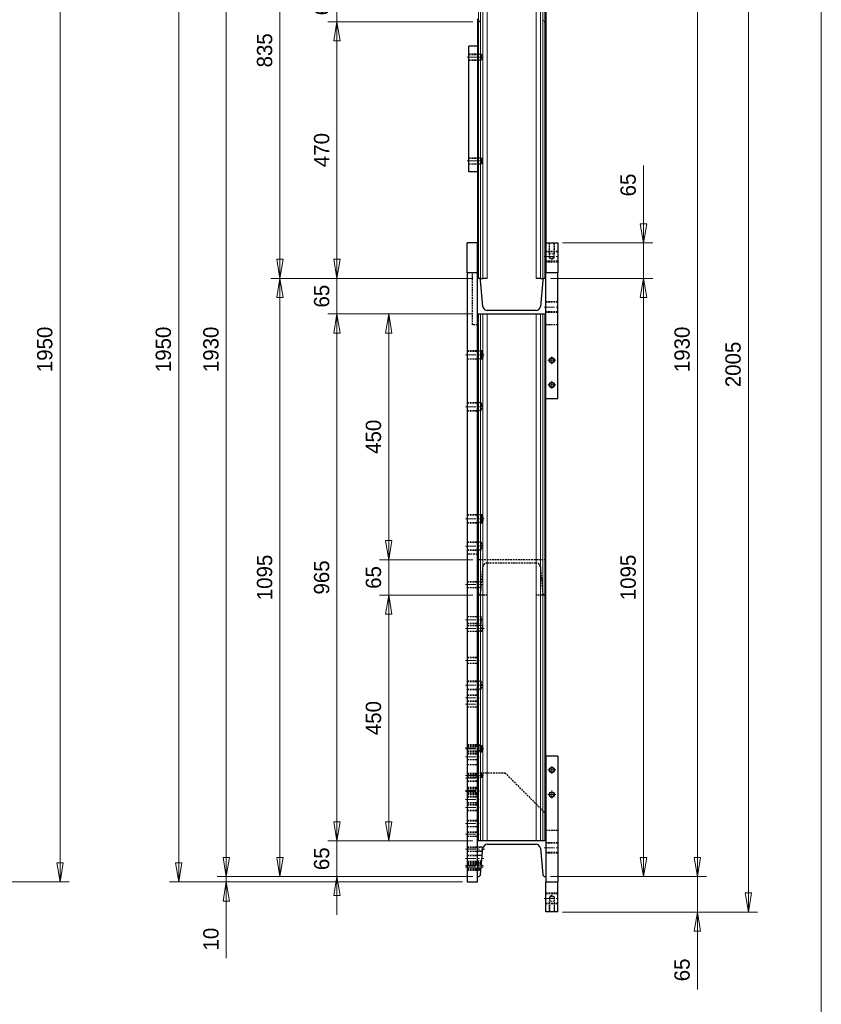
# Model space of a CAD drawing. Header units: millimetres. Extents: x -62 to 6744, y -106 to 4796.
# Tile 18 of 22: x 5173 to 6640, y 1320 to 3122. Entities that reach past the tile are written whole.
import ezdxf

# ---------------------------------------------------------------- set-up
doc = ezdxf.new("R2010")
doc.units = ezdxf.units.MM
doc.linetypes.add('CENTER2', pattern=[28.575, 19.05, -3.175, 3.175, -3.175])
doc.linetypes.add('HIDDEN2', pattern=[4.7625, 3.175, -1.5875])
doc.layers.get('0').update_dxf_attribs({"color": 157, "lineweight": 0})
doc.styles.add('Default', font='txt')
doc.dimstyles.new('Default', dxfattribs={"dimtxt": 3.5, "dimasz": 4.375, "dimexe": 2.1, "dimexo": 1.05, "dimgap": 1.75, "dimtad": 1, "dimdsep": 46, "dimtxsty": 'Default', "dimblk": 'CLOSED', "dimcen": 0.09, "dimclrt": 13, "dimadec": 0, "dimazin": 0, "dimtfac": 0.4, "dimtdec": 3, "dimtmove": 0, "dimatfit": 3, "dimldrblk": 'CLOSED', "dimfxl": 10.01, "dimtolj": 1, "dimarcsym": 0})

# ---------------------------------------------------------------- blocks, each defined once
blk = doc.blocks.new('_Closed')
at = {"color": 0, "linetype": 'ByBlock', "lineweight": -2}
for p, q in [((-1, 0.166667), (0, 0)), ((-1, 0.166667), (-1, -0.166667)), ((0, 0), (-1, -0.166667)), ((0, 0), (-1, 0))]:
    blk.add_line(p, q, dxfattribs=at)
blk = doc.blocks.new('*D25')
at = {"color": 0, "linetype": 'Continuous', "lineweight": -2}
for p, q in [((3798.4, 3493.8), (5263.7, 3493.8)), ((5246.9, 3458.8), (5246.9, 1578.8)), ((4833.4, 1543.8), (5263.7, 1543.8))]:
    blk.add_line(p, q, dxfattribs=at)
at = {"layer": 'Defpoints', "color": 0}
for p in [(3790, 3493.8), (4825, 1543.8), (5246.9, 1543.8)]:
    blk.add_point(p, dxfattribs=at)
at = {"color": 0, "lineweight": -2, "xscale": 35, "yscale": 35, "zscale": 35}
for p, rotation in [((5246.9, 3493.8), 90), ((5246.9, 1543.8), 270)]:
    blk.add_blockref('_Closed', p, dxfattribs=dict(at, rotation=rotation))
at = {"color": 13, "lineweight": 0, "insert": (5218.9, 2518.8), "char_height": 28, "attachment_point": 5, "rotation": 90, "style": 'Default'}
blk.add_mtext('\\A1;1950', dxfattribs=at)
blk = doc.blocks.new('*D53')
at = {"color": 0, "linetype": 'Continuous', "lineweight": -2}
for p, q in [((5551, 1588.8), (5551, 1623.8)), ((6002.4, 1553.8), (5534.2, 1553.8)), ((5551, 1553.8), (5551, 1543.8)), ((5983.4, 1543.8), (5534.2, 1543.8)), ((5551, 1543.8), (5551, 1404.5)), ((5551, 1508.8), (5551, 1473.8))]:
    blk.add_line(p, q, dxfattribs=at)
at = {"layer": 'Defpoints', "color": 0}
for p in [(6010.8, 1553.8), (5551, 1543.8), (5991.8, 1543.8)]:
    blk.add_point(p, dxfattribs=at)
at = {"color": 0, "lineweight": -2, "xscale": 35, "yscale": 35, "zscale": 35}
for p, rotation in [((5551, 1553.8), 270), ((5551, 1543.8), 90)]:
    blk.add_blockref('_Closed', p, dxfattribs=dict(at, rotation=rotation))
at = {"color": 13, "lineweight": 0, "insert": (5523, 1439.1), "char_height": 28, "attachment_point": 5, "rotation": 90, "style": 'Default'}
blk.add_mtext('\\A1;10', dxfattribs=at)
blk = doc.blocks.new('*D54')
at = {"color": 0, "linetype": 'Continuous', "lineweight": -2}
for p, q in [((6002.4, 2648.8), (5632.4, 2648.8)), ((5649.2, 1588.8), (5649.2, 2613.8)), ((6002.4, 1553.8), (5632.4, 1553.8))]:
    blk.add_line(p, q, dxfattribs=at)
at = {"layer": 'Defpoints', "color": 0}
for p in [(5649.2, 2648.8), (6010.8, 2648.8), (6010.8, 1553.8)]:
    blk.add_point(p, dxfattribs=at)
at = {"color": 0, "lineweight": -2, "xscale": 35, "yscale": 35, "zscale": 35}
for p, rotation in [((5649.2, 2648.8), 90), ((5649.2, 1553.8), 270)]:
    blk.add_blockref('_Closed', p, dxfattribs=dict(at, rotation=rotation))
at = {"color": 13, "lineweight": 0, "insert": (5621.2, 2101.3), "char_height": 28, "attachment_point": 5, "rotation": 90, "style": 'Default'}
blk.add_mtext('\\A1;1095', dxfattribs=at)
blk = doc.blocks.new('*D55')
at = {"color": 0, "linetype": 'Continuous', "lineweight": -2}
for p, q in [((6002.4, 3483.8), (5632.4, 3483.8)), ((5649.2, 2683.8), (5649.2, 3448.8)), ((6002.4, 2648.8), (5632.4, 2648.8))]:
    blk.add_line(p, q, dxfattribs=at)
at = {"layer": 'Defpoints', "color": 0}
for p in [(5649.2, 3483.8), (6010.8, 3483.8), (6010.8, 2648.8)]:
    blk.add_point(p, dxfattribs=at)
at = {"color": 0, "lineweight": -2, "xscale": 35, "yscale": 35, "zscale": 35}
for p, rotation in [((5649.2, 3483.8), 89.99999689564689), ((5649.2, 2648.8), 269.9999968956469)]:
    blk.add_blockref('_Closed', p, dxfattribs=dict(at, rotation=rotation))
at = {"color": 13, "lineweight": 0, "insert": (5621.2, 3066.3), "char_height": 28, "attachment_point": 5, "rotation": 90, "style": 'Default'}
blk.add_mtext('\\A1;835', dxfattribs=at)
blk = doc.blocks.new('*D57')
at = {"color": 0, "linetype": 'Continuous', "lineweight": -2}
for p, q in [((6002.4, 3483.8), (5534.2, 3483.8)), ((5551, 3448.8), (5551, 1588.8)), ((6002.4, 1553.8), (5534.2, 1553.8))]:
    blk.add_line(p, q, dxfattribs=at)
at = {"layer": 'Defpoints', "color": 0}
for p in [(6010.8, 3483.8), (5551, 1553.8), (6010.8, 1553.8)]:
    blk.add_point(p, dxfattribs=at)
at = {"color": 0, "lineweight": -2, "xscale": 35, "yscale": 35, "zscale": 35}
for p, rotation in [((5551, 3483.8), 89.99999865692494), ((5551, 1553.8), 269.999998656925)]:
    blk.add_blockref('_Closed', p, dxfattribs=dict(at, rotation=rotation))
at = {"color": 13, "lineweight": 0, "insert": (5523, 2518.8), "char_height": 28, "attachment_point": 5, "rotation": 90, "style": 'Default'}
blk.add_mtext('\\A1;1930', dxfattribs=at)
blk = doc.blocks.new('*D58')
at = {"color": 0, "linetype": 'Continuous', "lineweight": -2}
for p, q in [((5753.6, 1653.8), (5753.6, 1688.8)), ((6002.4, 1618.8), (5736.8, 1618.8)), ((5753.6, 1553.8), (5753.6, 1618.8)), ((6002.4, 1553.8), (5736.8, 1553.8)), ((5753.6, 1518.8), (5753.6, 1483.8))]:
    blk.add_line(p, q, dxfattribs=at)
at = {"layer": 'Defpoints', "color": 0}
for p in [(5753.6, 1618.8), (6010.8, 1618.8), (6010.8, 1553.8)]:
    blk.add_point(p, dxfattribs=at)
at = {"color": 0, "lineweight": -2, "xscale": 35, "yscale": 35, "zscale": 35}
for p, rotation in [((5753.6, 1618.8), 270), ((5753.6, 1553.8), 90)]:
    blk.add_blockref('_Closed', p, dxfattribs=dict(at, rotation=rotation))
at = {"color": 13, "lineweight": 0, "insert": (5725.6, 1586.3), "char_height": 28, "attachment_point": 5, "rotation": 90, "style": 'Default'}
blk.add_mtext('\\A1;65', dxfattribs=at)
blk = doc.blocks.new('*D59')
at = {"color": 0, "linetype": 'Continuous', "lineweight": -2}
for p, q in [((6002.4, 2583.8), (5736.8, 2583.8)), ((5753.6, 1653.8), (5753.6, 2548.8)), ((6002.4, 1618.8), (5736.8, 1618.8))]:
    blk.add_line(p, q, dxfattribs=at)
at = {"layer": 'Defpoints', "color": 0}
for p in [(5753.6, 2583.8), (6010.8, 2583.8), (6010.8, 1618.8)]:
    blk.add_point(p, dxfattribs=at)
at = {"color": 0, "lineweight": -2, "xscale": 35, "yscale": 35, "zscale": 35}
for p, rotation in [((5753.6, 2583.8), 90), ((5753.6, 1618.8), 270)]:
    blk.add_blockref('_Closed', p, dxfattribs=dict(at, rotation=rotation))
at = {"color": 13, "lineweight": 0, "insert": (5725.6, 2101.3), "char_height": 28, "attachment_point": 5, "rotation": 90, "style": 'Default'}
blk.add_mtext('\\A1;965', dxfattribs=at)
blk = doc.blocks.new('*D60')
at = {"color": 0, "linetype": 'Continuous', "lineweight": -2}
for p, q in [((5753.6, 2683.8), (5753.6, 2718.8)), ((6002.4, 2648.8), (5736.8, 2648.8)), ((5753.6, 2583.8), (5753.6, 2648.8)), ((6002.4, 2583.8), (5736.8, 2583.8)), ((5753.6, 2548.8), (5753.6, 2513.8))]:
    blk.add_line(p, q, dxfattribs=at)
at = {"layer": 'Defpoints', "color": 0}
for p in [(5753.6, 2648.8), (6010.8, 2648.8), (6010.8, 2583.8)]:
    blk.add_point(p, dxfattribs=at)
at = {"color": 0, "lineweight": -2, "xscale": 35, "yscale": 35, "zscale": 35}
for p, rotation in [((5753.6, 2648.8), 270), ((5753.6, 2583.8), 90)]:
    blk.add_blockref('_Closed', p, dxfattribs=dict(at, rotation=rotation))
at = {"color": 13, "lineweight": 0, "insert": (5725.6, 2616.3), "char_height": 28, "attachment_point": 5, "rotation": 90, "style": 'Default'}
blk.add_mtext('\\A1;65', dxfattribs=at)
blk = doc.blocks.new('*D61')
at = {"color": 0, "linetype": 'Continuous', "lineweight": -2}
for p, q in [((6002.4, 2068.8), (5831.6, 2068.8)), ((5848.4, 1653.8), (5848.4, 2033.8)), ((6002.4, 1618.8), (5831.6, 1618.8))]:
    blk.add_line(p, q, dxfattribs=at)
at = {"layer": 'Defpoints', "color": 0}
for p in [(5848.4, 2068.8), (6010.8, 2068.8), (6010.8, 1618.8)]:
    blk.add_point(p, dxfattribs=at)
at = {"color": 0, "lineweight": -2, "xscale": 35, "yscale": 35, "zscale": 35}
for p, rotation in [((5848.4, 2068.8), 89.99999963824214), ((5848.4, 1618.8), 269.9999996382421)]:
    blk.add_blockref('_Closed', p, dxfattribs=dict(at, rotation=rotation))
at = {"color": 13, "lineweight": 0, "insert": (5820.4, 1843.8), "char_height": 28, "attachment_point": 5, "rotation": 90, "style": 'Default'}
blk.add_mtext('\\A1;450', dxfattribs=at)
blk = doc.blocks.new('*D62')
at = {"color": 0, "linetype": 'Continuous', "lineweight": -2}
for p, q in [((5848.4, 2168.8), (5848.4, 2203.8)), ((6002.4, 2133.8), (5831.6, 2133.8)), ((5848.4, 2068.8), (5848.4, 2133.8)), ((6002.4, 2068.8), (5831.6, 2068.8)), ((5848.4, 2033.8), (5848.4, 1998.8))]:
    blk.add_line(p, q, dxfattribs=at)
at = {"layer": 'Defpoints', "color": 0}
for p in [(5848.4, 2133.8), (6010.8, 2133.8), (6010.8, 2068.8)]:
    blk.add_point(p, dxfattribs=at)
at = {"color": 0, "lineweight": -2, "xscale": 35, "yscale": 35, "zscale": 35}
for p, rotation in [((5848.4, 2133.8), 270), ((5848.4, 2068.8), 90)]:
    blk.add_blockref('_Closed', p, dxfattribs=dict(at, rotation=rotation))
at = {"color": 13, "lineweight": 0, "insert": (5820.4, 2101.3), "char_height": 28, "attachment_point": 5, "rotation": 90, "style": 'Default'}
blk.add_mtext('\\A1;65', dxfattribs=at)
blk = doc.blocks.new('*D63')
at = {"color": 0, "linetype": 'Continuous', "lineweight": -2}
for p, q in [((6002.4, 2583.8), (5831.6, 2583.8)), ((5848.4, 2168.8), (5848.4, 2548.8)), ((6002.4, 2133.8), (5831.6, 2133.8))]:
    blk.add_line(p, q, dxfattribs=at)
at = {"layer": 'Defpoints', "color": 0}
for p in [(5848.4, 2583.8), (6010.8, 2583.8), (6010.8, 2133.8)]:
    blk.add_point(p, dxfattribs=at)
at = {"color": 0, "lineweight": -2, "xscale": 35, "yscale": 35, "zscale": 35}
for p, rotation in [((5848.4, 2583.8), 90.00000036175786), ((5848.4, 2133.8), 270.0000003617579)]:
    blk.add_blockref('_Closed', p, dxfattribs=dict(at, rotation=rotation))
at = {"color": 13, "lineweight": 0, "insert": (5820.4, 2358.8), "char_height": 28, "attachment_point": 5, "rotation": 90, "style": 'Default'}
blk.add_mtext('\\A1;450', dxfattribs=at)
blk = doc.blocks.new('*D64')
at = {"color": 0, "linetype": 'Continuous', "lineweight": -2}
for p, q in [((5983.4, 3493.8), (5447.1, 3493.8)), ((5463.9, 3458.8), (5463.9, 1578.8)), ((5983.4, 1543.8), (5447.1, 1543.8))]:
    blk.add_line(p, q, dxfattribs=at)
at = {"layer": 'Defpoints', "color": 0}
for p in [(5991.8, 3493.8), (5463.9, 1543.8), (5991.8, 1543.8)]:
    blk.add_point(p, dxfattribs=at)
at = {"color": 0, "lineweight": -2, "xscale": 35, "yscale": 35, "zscale": 35}
for p, rotation in [((5463.9, 3493.8), 89.99999867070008), ((5463.9, 1543.8), 269.9999986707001)]:
    blk.add_blockref('_Closed', p, dxfattribs=dict(at, rotation=rotation))
at = {"color": 13, "lineweight": 0, "insert": (5435.9, 2518.8), "char_height": 28, "attachment_point": 5, "rotation": 90, "style": 'Default'}
blk.add_mtext('\\A1;1950', dxfattribs=at)
blk = doc.blocks.new('*D67')
at = {"color": 0, "linetype": 'Continuous', "lineweight": -2}
for p, q in [((5753.6, 3218.8), (5753.6, 3253.8)), ((6002.4, 3183.8), (5736.8, 3183.8)), ((5753.6, 3183.8), (5753.6, 3118.8)), ((6002.4, 3118.8), (5736.8, 3118.8)), ((5753.6, 3083.8), (5753.6, 3048.8))]:
    blk.add_line(p, q, dxfattribs=at)
at = {"layer": 'Defpoints', "color": 0}
for p in [(6010.8, 3183.8), (5753.6, 3118.8), (6010.8, 3118.8)]:
    blk.add_point(p, dxfattribs=at)
at = {"color": 0, "lineweight": -2, "xscale": 35, "yscale": 35, "zscale": 35}
for p, rotation in [((5753.6, 3183.8), 269.9999974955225), ((5753.6, 3118.8), 89.99999749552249)]:
    blk.add_blockref('_Closed', p, dxfattribs=dict(at, rotation=rotation))
at = {"color": 13, "lineweight": 0, "insert": (5725.6, 3151.3), "char_height": 28, "attachment_point": 5, "rotation": 90, "style": 'Default'}
blk.add_mtext('\\A1;65', dxfattribs=at)
blk = doc.blocks.new('*D68')
at = {"color": 0, "linetype": 'Continuous', "lineweight": -2}
for p, q in [((6002.4, 3118.8), (5736.8, 3118.8)), ((5753.6, 3083.8), (5753.6, 2683.8)), ((6002.4, 2648.8), (5736.8, 2648.8))]:
    blk.add_line(p, q, dxfattribs=at)
at = {"layer": 'Defpoints', "color": 0}
for p in [(6010.8, 3118.8), (5753.6, 2648.8), (6010.8, 2648.8)]:
    blk.add_point(p, dxfattribs=at)
at = {"color": 0, "lineweight": -2, "xscale": 35, "yscale": 35, "zscale": 35}
for p, rotation in [((5753.6, 3118.8), 89.99999448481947), ((5753.6, 2648.8), 269.9999944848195)]:
    blk.add_blockref('_Closed', p, dxfattribs=dict(at, rotation=rotation))
at = {"color": 13, "lineweight": 0, "insert": (5725.6, 2883.8), "char_height": 28, "attachment_point": 5, "rotation": 90, "style": 'Default'}
blk.add_mtext('\\A1;470', dxfattribs=at)
blk = doc.blocks.new('*D69')
at = {"color": 0, "linetype": 'Continuous', "lineweight": -2}
for p, q in [((6413.3, 1588.8), (6413.3, 1623.8)), ((6144.2, 1553.8), (6430.1, 1553.8)), ((6413.3, 1553.8), (6413.3, 1488.8)), ((6166.2, 1488.8), (6430.1, 1488.8)), ((6413.3, 1488.8), (6413.3, 1346.8)), ((6413.3, 1453.8), (6413.3, 1418.8))]:
    blk.add_line(p, q, dxfattribs=at)
at = {"layer": 'Defpoints', "color": 0}
for p in [(6135.8, 1553.8), (6157.8, 1488.8), (6413.3, 1488.8)]:
    blk.add_point(p, dxfattribs=at)
at = {"color": 0, "lineweight": -2, "xscale": 35, "yscale": 35, "zscale": 35}
for p, rotation in [((6413.3, 1553.8), 270), ((6413.3, 1488.8), 90)]:
    blk.add_blockref('_Closed', p, dxfattribs=dict(at, rotation=rotation))
at = {"color": 13, "lineweight": 0, "insert": (6385.3, 1382.8), "char_height": 28, "attachment_point": 5, "rotation": 90, "style": 'Default'}
blk.add_mtext('\\A1;65', dxfattribs=at)
blk = doc.blocks.new('*D70')
at = {"color": 0, "linetype": 'Continuous', "lineweight": -2}
for p, q in [((6166.2, 3493.8), (6523.4, 3493.8)), ((6506.6, 1523.8), (6506.6, 3458.8)), ((6166.2, 1488.8), (6523.4, 1488.8))]:
    blk.add_line(p, q, dxfattribs=at)
at = {"layer": 'Defpoints', "color": 0}
for p in [(6157.8, 3493.8), (6506.6, 3493.8), (6157.8, 1488.8)]:
    blk.add_point(p, dxfattribs=at)
at = {"color": 0, "lineweight": -2, "xscale": 35, "yscale": 35, "zscale": 35}
for p, rotation in [((6506.6, 3493.8), 89.99999978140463), ((6506.6, 1488.8), 269.9999997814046)]:
    blk.add_blockref('_Closed', p, dxfattribs=dict(at, rotation=rotation))
at = {"color": 13, "lineweight": 0, "insert": (6478.6, 2491.3), "char_height": 28, "attachment_point": 5, "rotation": 90, "style": 'Default'}
blk.add_mtext('\\A1;2005', dxfattribs=at)
blk = doc.blocks.new('*D76')
at = {"color": 0, "linetype": 'Continuous', "lineweight": -2}
for p, q in [((6314.6, 2713.8), (6314.6, 2855.8)), ((6314.6, 2748.8), (6314.6, 2783.8)), ((6166.2, 2713.8), (6331.4, 2713.8)), ((6314.6, 2648.8), (6314.6, 2713.8)), ((6144.2, 2648.8), (6331.4, 2648.8)), ((6314.6, 2613.8), (6314.6, 2578.8))]:
    blk.add_line(p, q, dxfattribs=at)
at = {"layer": 'Defpoints', "color": 0}
for p in [(6157.8, 2713.8), (6314.6, 2713.8), (6135.8, 2648.8)]:
    blk.add_point(p, dxfattribs=at)
at = {"color": 0, "lineweight": -2, "xscale": 35, "yscale": 35, "zscale": 35}
for p, rotation in [((6314.6, 2713.8), 270), ((6314.6, 2648.8), 90)]:
    blk.add_blockref('_Closed', p, dxfattribs=dict(at, rotation=rotation))
at = {"color": 13, "lineweight": 0, "insert": (6286.6, 2819.8), "char_height": 28, "attachment_point": 5, "rotation": 90, "style": 'Default'}
blk.add_mtext('\\A1;65', dxfattribs=at)
blk = doc.blocks.new('*D77')
at = {"color": 0, "linetype": 'Continuous', "lineweight": -2}
for p, q in [((6144.2, 3483.8), (6430.1, 3483.8)), ((6413.3, 1588.8), (6413.3, 3448.8)), ((6144.2, 1553.8), (6430.1, 1553.8))]:
    blk.add_line(p, q, dxfattribs=at)
at = {"layer": 'Defpoints', "color": 0}
for p in [(6135.8, 3483.8), (6413.3, 3483.8), (6135.8, 1553.8)]:
    blk.add_point(p, dxfattribs=at)
at = {"color": 0, "lineweight": -2, "xscale": 35, "yscale": 35, "zscale": 35}
for p, rotation in [((6413.3, 3483.8), 89.99999865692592), ((6413.3, 1553.8), 269.9999986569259)]:
    blk.add_blockref('_Closed', p, dxfattribs=dict(at, rotation=rotation))
at = {"color": 13, "lineweight": 0, "insert": (6385.3, 2518.8), "char_height": 28, "attachment_point": 5, "rotation": 90, "style": 'Default'}
blk.add_mtext('\\A1;1930', dxfattribs=at)
blk = doc.blocks.new('*D79')
at = {"color": 0, "linetype": 'Continuous', "lineweight": -2}
for p, q in [((6144.2, 2648.8), (6331.4, 2648.8)), ((6314.6, 2613.8), (6314.6, 1588.8)), ((6144.2, 1553.8), (6331.4, 1553.8))]:
    blk.add_line(p, q, dxfattribs=at)
at = {"layer": 'Defpoints', "color": 0}
for p in [(6135.8, 2648.8), (6135.8, 1553.8), (6314.6, 1553.8)]:
    blk.add_point(p, dxfattribs=at)
at = {"color": 0, "lineweight": -2, "xscale": 35, "yscale": 35, "zscale": 35}
for p, rotation in [((6314.6, 2648.8), 90.00000000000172), ((6314.6, 1553.8), 270.0000000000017)]:
    blk.add_blockref('_Closed', p, dxfattribs=dict(at, rotation=rotation))
at = {"color": 13, "lineweight": 0, "insert": (6286.6, 2101.3), "char_height": 28, "attachment_point": 5, "rotation": 90, "style": 'Default'}
blk.add_mtext('\\A1;1095', dxfattribs=at)
blk = doc.blocks.new('FORMAT')
at = {"color": 157, "linetype": 'Continuous', "lineweight": 0, "true_color": 0x44607b}
blk.add_line((6640, 80), (6640, 4672), dxfattribs=at)
blk = doc.blocks.new('a', base_point=(1989.346, 1448.7))
at = {"color": 190, "linetype": 'Continuous', "lineweight": 0, "true_color": 0x801eff}
dim = blk.add_linear_dim(base=(5246.867, 1543.816), p1=(3789.962, 3493.816), p2=(4824.962, 1543.816), angle=90, dimstyle='Default', override={"dimtxt": 28, "dimasz": 35, "dimexe": 16.8, "dimexo": 8.4, "dimgap": 14, "dimjust": 0, "dimpost": '', "dimse1": 0, "dimse2": 0, "dimtfac": 0.7, "dimtmove": 0}, dxfattribs=at)
dim.commit()
dim.dimension.update_dxf_attribs({"geometry": '*D25', "text_midpoint": (5246.867, 2518.816), "dimtype": 160})
blk = doc.blocks.new('b', base_point=(5790.079, 2108.394))
at = {"color": 52, "linetype": 'Continuous', "lineweight": 0, "true_color": 0xdcdc00}
for p, q in [((6012.537, 3483.816), (6012.537, 2648.816)), ((6020.725, 3483.816), (6020.725, 2648.816)), ((6028.694, 3483.816), (6028.694, 2648.816)), ((6117.871, 3483.816), (6117.871, 2648.816)), ((6125.841, 3483.816), (6125.841, 2648.816)), ((6130.044, 3483.816), (6130.044, 2648.816)), ((6134.029, 3483.816), (6134.029, 2648.816)), ((6016.521, 3155.722), (6016.521, 2648.816)), ((6012.537, 1618.816), (6012.537, 2583.816)), ((6016.521, 1618.816), (6016.521, 2583.816)), ((6020.725, 1618.816), (6020.725, 2583.816)), ((6028.694, 1618.816), (6028.694, 2583.816)), ((6117.871, 1618.816), (6117.871, 2583.816)), ((6125.841, 1618.816), (6125.841, 2583.816)), ((6130.044, 1618.816), (6130.044, 2583.816)), ((6134.029, 1618.816), (6134.029, 2583.816))]:
    blk.add_line(p, q, dxfattribs=at)
at = {"color": 157, "linetype": 'Continuous', "lineweight": 30, "true_color": 0x44607b}
for p, q in [((6135.783, 3263.816), (6135.783, 2713.816)), ((6010.783, 3123.816), (6010.783, 2713.816)), ((5994.783, 2843.816), (5994.783, 3073.816)), ((6010.783, 3073.816), (5994.783, 3073.816)), ((6010.783, 2843.816), (5994.783, 2843.816)), ((6010.783, 2713.816), (5991.783, 2713.816)), ((5991.783, 2658.816), (5991.783, 2713.816)), ((6010.783, 2658.816), (6010.783, 2713.816)), ((6135.783, 2713.816), (6157.783, 2713.816)), ((6135.783, 2713.816), (6135.783, 2658.816)), ((6157.783, 2713.816), (6157.783, 2658.816)), ((6010.783, 2658.816), (5991.783, 2658.816)), ((5991.783, 2658.816), (5991.783, 1543.816)), ((6010.783, 1543.816), (6010.783, 2658.816)), ((6157.783, 2658.816), (6135.783, 2658.816)), ((6135.783, 2428.816), (6135.783, 2658.816)), ((6157.783, 2428.816), (6157.783, 2658.816)), ((6012.537, 2648.816), (6010.783, 2648.816)), ((6016.521, 2648.816), (6012.537, 2648.816)), ((6016.521, 2648.816), (6020.725, 2648.816)), ((6020.725, 2597.119), (6016.521, 2645.165)), ((6028.694, 2648.816), (6020.725, 2648.816)), ((6125.841, 2648.816), (6117.871, 2648.816)), ((6125.841, 2648.816), (6130.044, 2648.816)), ((6130.044, 2645.165), (6125.841, 2597.119)), ((6134.029, 2648.816), (6130.044, 2648.816)), ((6135.783, 2648.816), (6134.029, 2648.816)), ((6010.783, 2583.816), (6135.783, 2583.816)), ((6117.871, 2589.816), (6028.694, 2589.816)), ((6135.783, 2428.816), (6157.783, 2428.816)), ((6135.783, 1773.816), (6135.783, 2428.816)), ((6157.783, 1773.816), (6135.783, 1773.816)), ((6135.783, 1773.816), (6135.783, 1543.816)), ((6157.783, 1773.816), (6157.783, 1543.816)), ((6135.783, 1618.816), (6010.783, 1618.816)), ((6016.521, 1557.467), (6020.725, 1605.513)), ((6028.694, 1612.816), (6117.871, 1612.816)), ((6125.841, 1605.513), (6130.044, 1557.467)), ((6010.783, 1553.816), (6012.537, 1553.816)), ((6134.029, 1553.816), (6135.783, 1553.816)), ((5991.783, 1543.816), (6010.783, 1543.816)), ((6135.783, 1543.816), (6157.783, 1543.816)), ((6135.783, 1488.816), (6135.783, 1543.816)), ((6157.783, 1488.816), (6157.783, 1543.816)), ((6157.783, 1488.816), (6135.783, 1488.816))]:
    blk.add_line(p, q, dxfattribs=at)
at = {"color": 72, "linetype": 'HIDDEN2', "lineweight": 30, "true_color": 0x60bf00}
for p, q in [((6012.537, 3118.816), (6010.783, 3118.816)), ((6135.783, 3118.816), (6134.029, 3118.816)), ((5994.783, 3058.941), (6010.783, 3058.941)), ((5994.783, 3048.691), (6010.783, 3048.691)), ((6017.733, 3058.941), (6010.783, 3058.941)), ((6017.733, 3048.691), (6010.783, 3048.691)), ((5994.783, 2868.941), (6010.783, 2868.941)), ((6017.733, 2868.941), (6010.783, 2868.941)), ((5994.783, 2858.691), (6010.783, 2858.691)), ((6017.733, 2858.691), (6010.783, 2858.691)), ((6142.533, 2686.216), (6142.533, 2713.816)), ((6151.033, 2686.216), (6151.033, 2713.816)), ((6157.783, 2697.566), (6135.783, 2697.566)), ((6142.533, 2686.216), (6151.033, 2686.216)), ((6146.783, 2683.762), (6142.533, 2686.216)), ((6146.783, 2683.762), (6151.033, 2686.216)), ((6157.783, 2680.066), (6135.783, 2680.066)), ((6001.783, 2563.816), (6001.783, 2658.816)), ((6157.783, 2605.066), (6135.783, 2605.066)), ((6157.783, 2587.566), (6135.783, 2587.566)), ((6010.783, 2563.816), (6001.783, 2563.816)), ((6157.783, 2563.816), (6135.783, 2563.816)), ((5991.783, 2515.816), (6010.783, 2515.816)), ((6018.389, 2515.816), (6010.783, 2515.816)), ((6019.701, 2515.816), (6018.389, 2515.816)), ((5991.783, 2501.816), (6010.783, 2501.816)), ((6018.389, 2501.816), (6010.783, 2501.816)), ((6019.701, 2501.816), (6018.389, 2501.816)), ((5991.783, 2420.816), (6010.783, 2420.816)), ((6017.296, 2420.816), (6010.783, 2420.816)), ((5991.783, 2406.816), (6010.783, 2406.816)), ((6017.296, 2406.816), (6010.783, 2406.816)), ((5991.783, 2215.816), (6010.783, 2215.816)), ((5991.783, 2201.816), (6010.783, 2201.816)), ((6018.389, 2215.816), (6010.783, 2215.816)), ((6018.389, 2201.816), (6010.783, 2201.816)), ((6019.701, 2215.816), (6018.389, 2215.816)), ((6019.701, 2201.816), (6018.389, 2201.816)), ((5991.783, 2165.816), (6010.783, 2165.816)), ((6017.296, 2165.816), (6010.783, 2165.816)), ((5991.783, 2151.816), (6010.783, 2151.816)), ((6017.296, 2151.816), (6010.783, 2151.816)), ((6010.783, 2143.816), (5991.783, 2143.816)), ((6135.783, 2133.816), (6010.783, 2133.816)), ((6028.694, 2127.816), (6117.871, 2127.816)), ((6016.521, 2072.467), (6020.725, 2120.513)), ((6125.841, 2120.513), (6130.044, 2072.467)), ((5991.783, 2093.223), (6010.783, 2093.223)), ((6018.337, 2093.223), (6010.783, 2093.223)), ((5991.783, 2082.973), (6010.783, 2082.973)), ((6017.44, 2082.973), (6010.783, 2082.973)), ((6010.783, 2068.816), (6012.537, 2068.816)), ((6028.694, 2068.816), (6012.537, 2068.816)), ((6134.029, 2068.816), (6117.871, 2068.816)), ((6134.029, 2068.816), (6135.783, 2068.816)), ((5991.783, 2029.816), (6010.783, 2029.816)), ((6010.783, 2029.816), (6017.296, 2029.816)), ((5991.783, 2017.816), (6010.783, 2017.816)), ((5991.783, 2013.223), (6010.783, 2013.223)), ((5991.783, 2002.973), (6010.783, 2002.973)), ((6010.783, 2017.816), (6017.296, 2017.816)), ((6019.764, 2013.223), (6010.783, 2013.223)), ((6019.764, 2002.973), (6010.783, 2002.973)), ((5991.783, 1954.659), (6010.783, 1954.659)), ((5991.783, 1944.409), (6010.783, 1944.409)), ((5991.783, 1910.816), (6010.783, 1910.816)), ((6017.296, 1910.816), (6010.783, 1910.816)), ((5991.783, 1896.816), (6010.783, 1896.816)), ((6017.296, 1896.816), (6010.783, 1896.816)), ((5991.783, 1885.789), (6010.783, 1885.789)), ((5991.783, 1874.659), (6010.783, 1874.659)), ((5991.783, 1864.409), (6010.783, 1864.409)), ((5991.783, 1794.415), (6010.783, 1794.415)), ((5991.783, 1792.691), (6010.783, 1792.691)), ((6016.905, 1794.415), (6010.783, 1794.415)), ((6019.091, 1792.691), (6010.783, 1792.691)), ((5991.783, 1784.165), (6010.783, 1784.165)), ((5991.783, 1782.441), (6010.783, 1782.441)), ((5991.783, 1778.289), (6010.783, 1778.289)), ((5991.783, 1768.039), (6010.783, 1768.039)), ((6016.905, 1784.165), (6010.783, 1784.165)), ((6019.091, 1782.441), (6010.783, 1782.441)), ((5991.783, 1758.816), (6010.783, 1758.816)), ((5991.783, 1742.191), (6010.783, 1742.191)), ((5991.783, 1738.941), (6010.783, 1738.941)), ((5991.783, 1735.441), (6010.783, 1735.441)), ((6010.783, 1743.816), (6060.783, 1743.816)), ((6018.827, 1742.191), (6010.783, 1742.191)), ((6018.827, 1735.441), (6010.783, 1735.441)), ((6060.783, 1743.816), (6135.783, 1668.816)), ((5991.783, 1728.691), (6010.783, 1728.691)), ((5991.783, 1716.441), (6010.783, 1716.441)), ((5991.783, 1714.691), (6010.783, 1714.691)), ((5991.783, 1714.415), (6010.783, 1714.415)), ((5991.783, 1707.941), (6010.783, 1707.941)), ((5991.783, 1706.191), (6010.783, 1706.191)), ((5991.783, 1704.165), (6010.783, 1704.165)), ((5991.783, 1699.593), (6010.783, 1699.593)), ((5991.783, 1689.343), (6010.783, 1689.343)), ((5991.783, 1685.191), (6010.783, 1685.191)), ((5991.783, 1674.941), (6010.783, 1674.941)), ((5991.783, 1655.851), (6010.783, 1655.851)), ((5991.783, 1645.601), (6010.783, 1645.601)), ((5991.783, 1634.691), (6010.783, 1634.691)), ((5991.783, 1627.941), (6010.783, 1627.941)), ((6135.783, 1638.816), (6157.783, 1638.816)), ((5991.783, 1607.191), (6010.783, 1607.191)), ((6021.055, 1607.191), (6010.783, 1607.191)), ((6157.783, 1615.066), (6135.783, 1615.066)), ((5991.783, 1600.441), (6010.783, 1600.441)), ((5991.783, 1592.093), (6010.783, 1592.093)), ((6020.281, 1600.441), (6010.783, 1600.441)), ((6019.551, 1592.093), (6010.783, 1592.093)), ((6157.783, 1597.566), (6135.783, 1597.566)), ((5991.783, 1581.843), (6010.783, 1581.843)), ((5991.783, 1578.941), (6010.783, 1578.941)), ((5991.783, 1576.441), (6010.783, 1576.441)), ((5991.783, 1575.851), (6010.783, 1575.851)), ((5991.783, 1568.691), (6010.783, 1568.691)), ((6018.654, 1581.843), (6010.783, 1581.843)), ((6018.4, 1578.941), (6010.783, 1578.941)), ((6018.181, 1576.441), (6010.783, 1576.441)), ((6018.13, 1575.851), (6010.783, 1575.851)), ((6017.503, 1568.691), (6010.783, 1568.691)), ((5991.783, 1566.191), (6010.783, 1566.191)), ((5991.783, 1565.601), (6010.783, 1565.601)), ((6017.285, 1566.191), (6010.783, 1566.191)), ((6017.233, 1565.601), (6010.783, 1565.601)), ((6135.783, 1522.566), (6157.783, 1522.566)), ((6146.783, 1518.87), (6142.533, 1516.416)), ((6151.033, 1516.416), (6142.533, 1516.416)), ((6142.533, 1516.416), (6142.533, 1488.816)), ((6146.783, 1518.87), (6151.033, 1516.416)), ((6151.033, 1516.416), (6151.033, 1488.816)), ((6135.783, 1505.066), (6157.783, 1505.066))]:
    blk.add_line(p, q, dxfattribs=at)
at = {"color": 190, "linetype": 'CENTER2', "lineweight": 0, "true_color": 0x801eff}
for p, q in [((5991.783, 3053.816), (6020.733, 3053.816)), ((5991.783, 2863.816), (6020.733, 2863.816)), ((6132.783, 2688.816), (6160.783, 2688.816)), ((6132.783, 2596.316), (6160.783, 2596.316)), ((5988.783, 2508.816), (6022.701, 2508.816)), ((6146.783, 2491.566), (6146.783, 2506.066)), ((6139.533, 2498.816), (6154.033, 2498.816)), ((6139.533, 2453.816), (6154.033, 2453.816)), ((6146.783, 2446.566), (6146.783, 2461.066)), ((5988.783, 2413.816), (6020.296, 2413.816)), ((5988.783, 2208.816), (6022.701, 2208.816)), ((5988.783, 2158.816), (6020.296, 2158.816)), ((5988.783, 2088.098), (6021.337, 2088.098)), ((5988.783, 2023.816), (6020.296, 2023.816)), ((5988.783, 2008.098), (6022.764, 2008.098)), ((5988.783, 1949.534), (6013.783, 1949.534)), ((5988.783, 1903.816), (6020.296, 1903.816)), ((5988.783, 1880.664), (6013.783, 1880.664)), ((5988.783, 1869.534), (6013.783, 1869.534)), ((5988.783, 1789.29), (6019.905, 1789.29)), ((5988.783, 1787.566), (6022.091, 1787.566)), ((5988.783, 1773.164), (6013.783, 1773.164)), ((6139.533, 1748.816), (6154.033, 1748.816)), ((6146.783, 1741.566), (6146.783, 1756.066)), ((5988.783, 1738.816), (6021.827, 1738.816)), ((5988.783, 1733.816), (6013.783, 1733.816)), ((5988.783, 1711.316), (6013.783, 1711.316)), ((5988.783, 1709.29), (6013.783, 1709.29)), ((6139.533, 1703.816), (6154.033, 1703.816)), ((6146.783, 1696.566), (6146.783, 1711.066)), ((5988.783, 1694.468), (6013.783, 1694.468)), ((5988.783, 1680.066), (6013.783, 1680.066)), ((5988.783, 1650.726), (6013.783, 1650.726)), ((5988.783, 1631.316), (6013.783, 1631.316)), ((6132.783, 1606.316), (6160.783, 1606.316)), ((5988.783, 1603.816), (6024.055, 1603.816)), ((5988.783, 1586.968), (6022.551, 1586.968)), ((5988.783, 1573.816), (6021.4, 1573.816)), ((5988.783, 1571.316), (6021.181, 1571.316)), ((5988.783, 1570.726), (6021.13, 1570.726)), ((6132.783, 1513.816), (6160.783, 1513.816))]:
    blk.add_line(p, q, dxfattribs=at)
at = {"color": 52, "linetype": 'HIDDEN2', "lineweight": 0, "true_color": 0xdcdc00}
for p, q in [((5994.783, 3059.816), (6010.783, 3059.816)), ((5994.783, 3047.816), (6010.783, 3047.816)), ((6010.783, 3059.816), (6017.733, 3059.816)), ((6010.783, 3047.816), (6017.733, 3047.816)), ((5994.783, 2869.816), (6010.783, 2869.816)), ((6010.783, 2869.816), (6017.733, 2869.816)), ((5994.783, 2857.816), (6010.783, 2857.816)), ((6010.783, 2857.816), (6017.733, 2857.816)), ((6141.783, 2713.816), (6141.783, 2693.816)), ((6151.783, 2713.816), (6151.783, 2693.816)), ((6157.783, 2698.816), (6135.783, 2698.816)), ((6141.783, 2693.816), (6151.783, 2693.816)), ((6157.783, 2678.816), (6135.783, 2678.816)), ((6157.783, 2606.316), (6135.783, 2606.316)), ((6157.783, 2586.316), (6135.783, 2586.316)), ((5991.783, 2516.816), (6010.783, 2516.816)), ((6010.783, 2516.816), (6018.389, 2516.816)), ((6018.389, 2516.816), (6019.701, 2516.816)), ((5991.783, 2500.816), (6010.783, 2500.816)), ((6010.783, 2500.816), (6018.389, 2500.816)), ((6018.389, 2500.816), (6019.701, 2500.816)), ((5991.783, 2421.816), (6010.783, 2421.816)), ((6010.783, 2421.816), (6017.296, 2421.816)), ((5991.783, 2405.816), (6010.783, 2405.816)), ((6010.783, 2405.816), (6017.296, 2405.816)), ((5991.783, 2216.816), (6010.783, 2216.816)), ((5991.783, 2200.816), (6010.783, 2200.816)), ((6010.783, 2216.816), (6018.389, 2216.816)), ((6010.783, 2200.816), (6018.389, 2200.816)), ((6018.389, 2216.816), (6019.701, 2216.816)), ((6018.389, 2200.816), (6019.701, 2200.816)), ((5991.783, 2166.816), (6010.783, 2166.816)), ((6010.783, 2166.816), (6017.296, 2166.816)), ((5991.783, 2150.816), (6010.783, 2150.816)), ((6010.783, 2150.816), (6017.296, 2150.816)), ((5991.783, 2094.098), (6010.783, 2094.098)), ((6010.783, 2094.098), (6018.414, 2094.098)), ((5991.783, 2082.098), (6010.783, 2082.098)), ((6010.783, 2082.098), (6017.364, 2082.098)), ((5991.783, 2014.098), (6010.783, 2014.098)), ((5991.783, 2002.098), (6010.783, 2002.098)), ((6010.783, 2014.098), (6019.764, 2014.098)), ((6010.783, 2002.098), (6019.764, 2002.098)), ((5991.783, 1955.534), (6010.783, 1955.534)), ((5991.783, 1943.534), (6010.783, 1943.534)), ((5991.783, 1911.816), (6010.783, 1911.816)), ((6010.783, 1911.816), (6017.296, 1911.816)), ((5991.783, 1895.816), (6010.783, 1895.816)), ((6010.783, 1895.816), (6017.296, 1895.816)), ((5991.783, 1886.664), (6010.783, 1886.664)), ((5991.783, 1875.534), (6010.783, 1875.534)), ((5991.783, 1863.534), (6010.783, 1863.534)), ((5991.783, 1795.29), (6010.783, 1795.29)), ((5991.783, 1793.566), (6010.783, 1793.566)), ((6010.783, 1795.29), (6016.905, 1795.29)), ((6010.783, 1793.566), (6019.091, 1793.566)), ((5991.783, 1783.29), (6010.783, 1783.29)), ((5991.783, 1781.566), (6010.783, 1781.566)), ((5991.783, 1779.164), (6010.783, 1779.164)), ((5991.783, 1767.164), (6010.783, 1767.164)), ((6010.783, 1783.29), (6016.905, 1783.29)), ((6010.783, 1781.566), (6019.091, 1781.566)), ((5991.783, 1742.816), (6010.783, 1742.816)), ((5991.783, 1739.816), (6010.783, 1739.816)), ((5991.783, 1734.816), (6010.783, 1734.816)), ((6010.783, 1742.816), (6018.827, 1742.816)), ((6010.783, 1734.816), (6018.827, 1734.816)), ((5991.783, 1727.816), (6010.783, 1727.816)), ((5991.783, 1717.316), (6010.783, 1717.316)), ((5991.783, 1715.316), (6010.783, 1715.316)), ((5991.783, 1715.29), (6010.783, 1715.29)), ((5991.783, 1707.316), (6010.783, 1707.316)), ((5991.783, 1705.316), (6010.783, 1705.316)), ((5991.783, 1703.29), (6010.783, 1703.29)), ((5991.783, 1700.468), (6010.783, 1700.468)), ((5991.783, 1688.468), (6010.783, 1688.468)), ((5991.783, 1686.066), (6010.783, 1686.066)), ((5991.783, 1674.066), (6010.783, 1674.066)), ((5991.783, 1656.726), (6010.783, 1656.726)), ((5991.783, 1644.726), (6010.783, 1644.726)), ((5991.783, 1635.316), (6010.783, 1635.316)), ((5991.783, 1627.316), (6010.783, 1627.316)), ((5991.783, 1607.816), (6010.783, 1607.816)), ((6010.783, 1607.816), (6020.783, 1607.816)), ((6020.783, 1606.002), (6020.783, 1607.816)), ((6157.783, 1616.316), (6135.783, 1616.316)), ((5991.783, 1599.816), (6010.783, 1599.816)), ((5991.783, 1592.968), (6010.783, 1592.968)), ((6010.783, 1599.816), (6020.226, 1599.816)), ((6010.783, 1592.968), (6019.627, 1592.968)), ((6157.783, 1596.316), (6135.783, 1596.316)), ((5991.783, 1580.968), (6010.783, 1580.968)), ((5991.783, 1579.816), (6010.783, 1579.816)), ((5991.783, 1577.316), (6010.783, 1577.316)), ((5991.783, 1576.726), (6010.783, 1576.726)), ((6010.783, 1580.968), (6018.577, 1580.968)), ((6010.783, 1579.816), (6018.477, 1579.816)), ((6010.783, 1577.316), (6018.258, 1577.316)), ((6010.783, 1576.726), (6018.206, 1576.726)), ((5991.783, 1567.816), (6010.783, 1567.816)), ((5991.783, 1565.316), (6010.783, 1565.316)), ((5991.783, 1564.726), (6010.783, 1564.726)), ((6010.783, 1567.816), (6017.427, 1567.816)), ((6010.783, 1565.316), (6017.208, 1565.316)), ((6010.783, 1564.726), (6017.156, 1564.726)), ((6135.783, 1523.816), (6157.783, 1523.816)), ((6135.783, 1503.816), (6157.783, 1503.816)), ((6141.783, 1488.816), (6141.783, 1508.816)), ((6151.783, 1508.816), (6141.783, 1508.816)), ((6151.783, 1488.816), (6151.783, 1508.816))]:
    blk.add_line(p, q, dxfattribs=at)
at = {"color": 52, "linetype": 'Continuous', "lineweight": 0, "true_color": 0xdcdc00}
for centre in [(6146.783, 2498.816), (6146.783, 2453.816), (6146.783, 1748.816), (6146.783, 1703.816)]:
    blk.add_circle(centre, 5, dxfattribs=at)
at = {"color": 157, "linetype": 'Continuous', "lineweight": 30, "true_color": 0x44607b}
for centre in [(6146.783, 2498.816), (6146.783, 2453.816), (6146.783, 1748.816), (6146.783, 1703.816)]:
    blk.add_circle(centre, 4.25, dxfattribs=at)
at = {"color": 72, "linetype": 'HIDDEN2', "lineweight": 30, "true_color": 0x60bf00}
for centre, radius, start, end in [((6012.537, 3122.816), 4, 270, 355), ((6134.029, 3122.816), 4, 185, 270), ((6028.694, 2119.816), 8, 90, 175), ((6117.871, 2119.816), 8, 5, 90), ((6012.537, 2072.816), 4, 270, 355), ((6134.029, 2072.816), 4, 185, 270), ((6056.387, 1788.576), 40.007, 175.178301, 178.97856), ((6056.387, 1790.003), 40.007, 181.02144, 184.821699)]:
    blk.add_arc(centre, radius, start, end, dxfattribs=at)
at = {"color": 157, "linetype": 'Continuous', "lineweight": 30, "true_color": 0x44607b}
for centre, radius, start, end in [((6012.537, 2644.816), 4, 5, 90), ((6134.029, 2644.816), 4, 90, 175), ((6028.694, 2597.816), 8, 185, 270), ((6117.871, 2597.816), 8, 270, 355), ((6028.694, 1604.816), 8, 90, 175), ((6117.871, 1604.816), 8, 5, 90), ((6012.537, 1557.816), 4, 270, 355), ((6134.029, 1557.816), 4, 185, 270)]:
    blk.add_arc(centre, radius, start, end, dxfattribs=at)
at = {"color": 72, "linetype": 'HIDDEN2', "lineweight": 30, "true_color": 0x60bf00}
for centre, major_axis in [((6017.733, 3053.816), (0, -5.125)), ((6017.733, 2863.816), (0, -5.125)), ((6018.389, 2508.816), (0, -7)), ((6019.701, 2508.816), (0, -7)), ((6017.296, 2413.816), (0, -7)), ((6018.389, 2208.816), (0, -7)), ((6019.701, 2208.816), (0, -7)), ((6017.296, 2158.816), (0, -7)), ((6019.764, 2008.098), (0, -5.125)), ((6017.296, 1903.816), (0, -7)), ((6019.091, 1787.566), (0, -5.125)), ((6017.514, 1738.816), (0, -3.375))]:
    blk.add_ellipse(centre, major_axis=major_axis, ratio=0.08748862, dxfattribs=at)
at = {"color": 157, "linetype": 'Continuous', "lineweight": 30, "true_color": 0x44607b, "extrusion": (0, 0, -1)}
for centre in [(6018.389, 2508.816), (6018.389, 2208.816)]:
    blk.add_ellipse(centre, major_axis=(0, 7), ratio=0.08748871, dxfattribs=at)
at = {"color": 72, "linetype": 'HIDDEN2', "lineweight": 30, "true_color": 0x60bf00, "extrusion": (0, 0, -1)}
for centre, major_axis, ratio in [((6019.702, 2508.816), (0, 7), 0.08748871), ((6019.702, 2208.816), (0, 7), 0.08748871), ((6017.296, 2023.816), (0, -6), 0.08748862), ((6019.091, 1787.566), (0, 5.125), 0.08748871), ((6018.827, 1738.816), (0, 3.375), 0.08748871)]:
    blk.add_ellipse(centre, major_axis=major_axis, ratio=ratio, dxfattribs=at)
blk.add_ellipse((6016.905, 1789.29), major_axis=(0, 5.125), ratio=0.08748871, start_param=5.2557358, end_param=10.45222747, dxfattribs=at)
at = {"color": 190, "linetype": 'Continuous', "lineweight": 0, "true_color": 0x801eff}
for base, p1, p2, angle, override, picture, middle, dimtype in [((5463.863, 1543.816), (5991.783, 3493.816), (5991.783, 1543.816), 269.999999, {"dimtxt": 28, "dimasz": 35, "dimexe": 16.8, "dimexo": 8.4, "dimgap": 14, "dimjust": 0, "dimpost": '', "dimse1": 0, "dimse2": 0, "dimtfac": 0.7, "dimtmove": 0}, '*D64', (5463.863, 2518.816), 161), ((5551.008, 1553.816), (6010.783, 3483.816), (6010.783, 1553.816), 269.999999, {"dimtxt": 28, "dimasz": 35, "dimexe": 16.8, "dimexo": 8.4, "dimgap": 14, "dimjust": 0, "dimpost": '', "dimse1": 0, "dimse2": 0, "dimtfac": 0.7, "dimtmove": 0}, '*D57', (5551.008, 2518.816), 161), ((5649.157, 3483.816), (6010.783, 2648.816), (6010.783, 3483.816), 89.999997, {"dimtxt": 28, "dimasz": 35, "dimexe": 16.8, "dimexo": 8.4, "dimgap": 14, "dimpost": '', "dimtfac": 0.7, "dimtmove": 0}, '*D55', (5649.157, 3066.316), 161), ((6413.256, 3483.816), (6135.783, 1553.816), (6135.783, 3483.816), 89.999999, {"dimtxt": 28, "dimasz": 35, "dimexe": 16.8, "dimexo": 8.4, "dimgap": 14, "dimpost": '', "dimtfac": 0.7, "dimtmove": 0}, '*D77', (6413.256, 2518.816), 161), ((6506.625, 3493.816), (6157.783, 1488.816), (6157.783, 3493.816), 90, {"dimtxt": 28, "dimasz": 35, "dimexe": 16.8, "dimexo": 8.4, "dimgap": 14, "dimpost": '', "dimtfac": 0.7, "dimtmove": 0}, '*D70', (6506.625, 2491.316), 161), ((5753.645, 3118.816), (6010.783, 3183.816), (6010.783, 3118.816), 269.999997, {"dimtxt": 28, "dimasz": 35, "dimexe": 16.8, "dimexo": 8.4, "dimgap": 14, "dimjust": 0, "dimpost": '', "dimse1": 0, "dimse2": 0, "dimtfac": 0.7, "dimtmove": 0}, '*D67', (5753.645, 3151.316), 161), ((5753.645, 2648.816), (6010.783, 3118.816), (6010.783, 2648.816), 269.999994, {"dimtxt": 28, "dimasz": 35, "dimexe": 16.8, "dimexo": 8.4, "dimgap": 14, "dimjust": 0, "dimpost": '', "dimse1": 0, "dimse2": 0, "dimtfac": 0.7, "dimtmove": 0}, '*D68', (5753.645, 2883.816), 161), ((6314.582, 2713.816), (6135.783, 2648.816), (6157.783, 2713.816), 90, {"dimtxt": 28, "dimasz": 35, "dimexe": 16.8, "dimexo": 8.4, "dimgap": 14, "dimpost": '', "dimtfac": 0.7, "dimtmove": 0}, '*D76', (6314.582, 2819.816), 160), ((5753.645, 2648.816), (6010.783, 2583.816), (6010.783, 2648.816), 90, {"dimtxt": 28, "dimasz": 35, "dimexe": 16.8, "dimexo": 8.4, "dimgap": 14, "dimpost": '', "dimtfac": 0.7, "dimtmove": 0}, '*D60', (5753.645, 2616.316), 161), ((5649.157, 2648.816), (6010.783, 1553.816), (6010.783, 2648.816), 90, {"dimtxt": 28, "dimasz": 35, "dimexe": 16.8, "dimexo": 8.4, "dimgap": 14, "dimpost": '', "dimtfac": 0.7, "dimtmove": 0}, '*D54', (5649.157, 2101.316), 161), ((6314.582, 1553.816), (6135.783, 2648.816), (6135.783, 1553.816), 270, {"dimtxt": 28, "dimasz": 35, "dimexe": 16.8, "dimexo": 8.4, "dimgap": 14, "dimjust": 0, "dimpost": '', "dimse1": 0, "dimse2": 0, "dimtfac": 0.7, "dimtmove": 0}, '*D79', (6314.582, 2101.316), 161), ((5753.645, 2583.816), (6010.783, 1618.816), (6010.783, 2583.816), 90, {"dimtxt": 28, "dimasz": 35, "dimexe": 16.8, "dimexo": 8.4, "dimgap": 14, "dimpost": '', "dimtfac": 0.7, "dimtmove": 0}, '*D59', (5753.645, 2101.316), 161), ((5848.411, 2583.816), (6010.783, 2133.816), (6010.783, 2583.816), 90, {"dimtxt": 28, "dimasz": 35, "dimexe": 16.8, "dimexo": 8.4, "dimgap": 14, "dimpost": '', "dimtfac": 0.7, "dimtmove": 0}, '*D63', (5848.411, 2358.816), 161), ((5848.411, 2133.816), (6010.783, 2068.816), (6010.783, 2133.816), 90, {"dimtxt": 28, "dimasz": 35, "dimexe": 16.8, "dimexo": 8.4, "dimgap": 14, "dimpost": '', "dimtfac": 0.7, "dimtmove": 0}, '*D62', (5848.411, 2101.316), 161), ((5848.411, 2068.816), (6010.783, 1618.816), (6010.783, 2068.816), 90, {"dimtxt": 28, "dimasz": 35, "dimexe": 16.8, "dimexo": 8.4, "dimgap": 14, "dimpost": '', "dimtfac": 0.7, "dimtmove": 0}, '*D61', (5848.411, 1843.816), 161), ((5753.645, 1618.816), (6010.783, 1553.816), (6010.783, 1618.816), 90, {"dimtxt": 28, "dimasz": 35, "dimexe": 16.8, "dimexo": 8.4, "dimgap": 14, "dimpost": '', "dimtfac": 0.7, "dimtmove": 0}, '*D58', (5753.645, 1586.316), 161), ((5551.008, 1543.816), (6010.783, 1553.816), (5991.783, 1543.816), 90, {"dimtxt": 28, "dimasz": 35, "dimexe": 16.8, "dimexo": 8.4, "dimgap": 14, "dimjust": 0, "dimpost": '', "dimse1": 0, "dimse2": 0, "dimtfac": 0.7, "dimtmove": 0}, '*D53', (5551.008, 1439.149), 160), ((6413.256, 1488.816), (6135.783, 1553.816), (6157.783, 1488.816), 90, {"dimtxt": 28, "dimasz": 35, "dimexe": 16.8, "dimexo": 8.4, "dimgap": 14, "dimjust": 0, "dimpost": '', "dimse1": 0, "dimse2": 0, "dimtfac": 0.7, "dimtmove": 0}, '*D69', (6413.256, 1382.816), 160)]:
    dim = blk.add_linear_dim(base=base, p1=p1, p2=p2, angle=angle, dimstyle='Default', override=override, dxfattribs=at)
    dim.commit()
    dim.dimension.update_dxf_attribs({"geometry": picture, "text_midpoint": middle, "dimtype": dimtype})

msp = doc.modelspace()

# ---------------------------------------------------------------- block references
at = {"color": 176, "linetype": 'Continuous', "lineweight": 0, "true_color": 0x000080}
for name, p in [('FORMAT', (0, 0)), ('b', (5790.1, 2108.4)), ('a', (1989.3, 1448.7))]:
    msp.add_blockref(name, p, dxfattribs=at)

doc.saveas('drawing.dxf')
